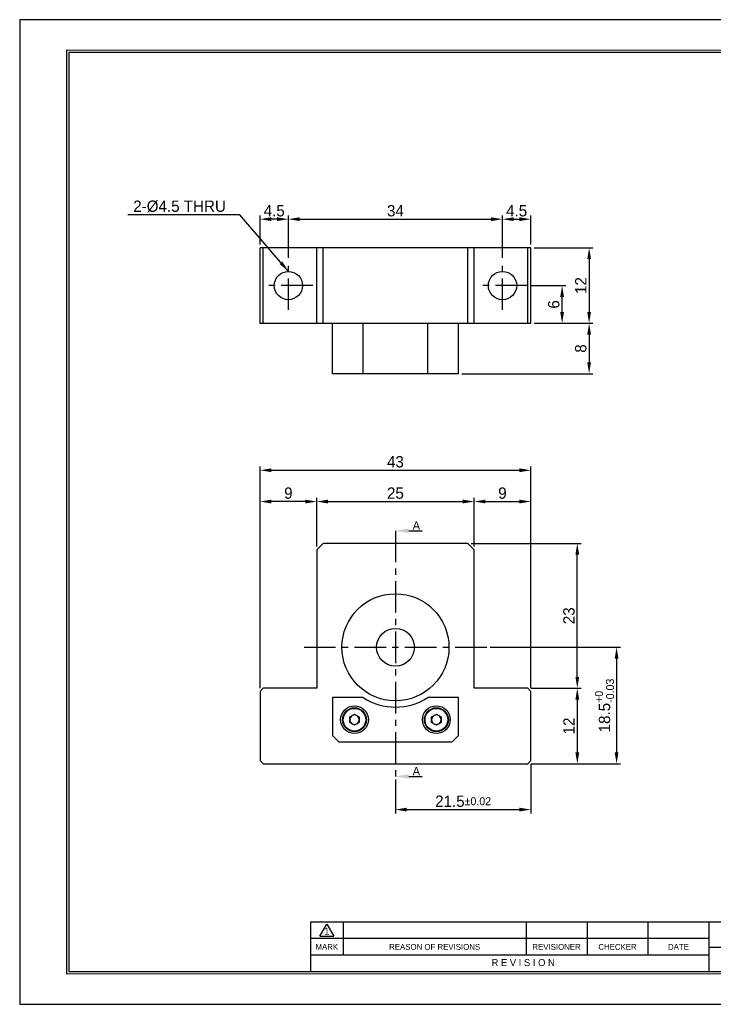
# Model space of a CAD drawing. Header units: inches. Extents: x 12 to 233, y 8 to 164.
# Tile 1 of 2: x 12 to 122, y 8 to 164. Entities that reach past the tile are written whole.
import ezdxf
from ezdxf.enums import TextEntityAlignment as Align

# ---------------------------------------------------------------- set-up
doc = ezdxf.new("R2010")
doc.units = ezdxf.units.IN
doc.header["$MEASUREMENT"] = 0
doc.linetypes.add('CENTER', pattern=[2, 1.25, -0.25, 0.25, -0.25])
doc.layers.add('S1', color=1, linetype='CENTER')
doc.dimstyles.new('S1.8', dxfattribs={"dimtxt": 1.8, "dimasz": 1.8, "dimexe": 0.6, "dimexo": 0.5215, "dimgap": 0.4, "dimtad": 1, "dimdec": 3, "dimzin": 11, "dimdsep": 46, "dimtxsty": 'Standard', "dimcen": 0, "dimclrd": 5, "dimclre": 5, "dimclrt": 3, "dimadec": 0, "dimazin": 0, "dimtp": 3e-09, "dimtfac": 0.7, "dimtdec": 3, "dimtmove": 0, "dimatfit": 3, "dimfxl": 1.25, "dimtolj": 1, "dimtzin": 11, "dimarcsym": 0})

# ---------------------------------------------------------------- blocks, each defined once
blk = doc.blocks.new('*D33')
at = {"color": 5, "lineweight": -2, "ltscale": 4}
for p, q in [((59.28, 80.47), (59.28, 88.19)), ((61.08, 87.59), (82.48, 87.59)), ((84.28, 80.47), (84.28, 88.19))]:
    blk.add_line(p, q, dxfattribs=at)
at = {"color": 5}
for points in [[(61.08, 87.89), (61.08, 87.29), (59.28, 87.59)], [(82.48, 87.29), (82.48, 87.89), (84.28, 87.59)]]:
    blk.add_solid(points, dxfattribs=at)
at = {"layer": 'Defpoints', "color": 0}
for p in [(84.28, 87.59), (59.28, 79.95), (84.28, 79.95)]:
    blk.add_point(p, dxfattribs=at)
at = {"color": 3, "insert": (71.78, 88.92), "char_height": 1.8, "attachment_point": 5}
blk.add_mtext('\\A1;25', dxfattribs=at)
blk = doc.blocks.new('*D34')
at = {"color": 5, "lineweight": -2, "ltscale": 4}
for p, q in [((84.28, 80.47), (84.28, 88.19)), ((86.08, 87.59), (91.48, 87.59)), ((93.28, 57.97), (93.28, 88.19))]:
    blk.add_line(p, q, dxfattribs=at)
at = {"color": 5}
for points in [[(86.08, 87.89), (86.08, 87.29), (84.28, 87.59)], [(91.48, 87.29), (91.48, 87.89), (93.28, 87.59)]]:
    blk.add_solid(points, dxfattribs=at)
at = {"layer": 'Defpoints', "color": 0}
for p in [(93.28, 87.59), (84.28, 79.95), (93.28, 57.45)]:
    blk.add_point(p, dxfattribs=at)
at = {"color": 3, "insert": (88.78, 88.92), "char_height": 1.8, "attachment_point": 5}
blk.add_mtext('\\A1;9', dxfattribs=at)
blk = doc.blocks.new('*D35')
at = {"color": 5, "lineweight": -2, "ltscale": 4}
for p, q in [((50.28, 57.97), (50.28, 88.19)), ((57.48, 87.59), (52.08, 87.59)), ((59.28, 80.47), (59.28, 88.19))]:
    blk.add_line(p, q, dxfattribs=at)
at = {"color": 5}
for points in [[(52.08, 87.89), (52.08, 87.29), (50.28, 87.59)], [(57.48, 87.29), (57.48, 87.89), (59.28, 87.59)]]:
    blk.add_solid(points, dxfattribs=at)
at = {"layer": 'Defpoints', "color": 0}
for p in [(50.28, 87.59), (59.28, 79.95), (50.28, 57.45)]:
    blk.add_point(p, dxfattribs=at)
at = {"color": 3, "insert": (54.78, 88.92), "char_height": 1.8, "attachment_point": 5}
blk.add_mtext('\\A1;9', dxfattribs=at)
blk = doc.blocks.new('*D36')
at = {"color": 5, "lineweight": -2, "ltscale": 4}
for p, q in [((50.28, 57.97), (50.28, 93.16)), ((52.08, 92.56), (91.48, 92.56)), ((93.28, 57.97), (93.28, 93.16))]:
    blk.add_line(p, q, dxfattribs=at)
at = {"color": 5}
for points in [[(52.08, 92.86), (52.08, 92.26), (50.28, 92.56)], [(91.48, 92.26), (91.48, 92.86), (93.28, 92.56)]]:
    blk.add_solid(points, dxfattribs=at)
at = {"layer": 'Defpoints', "color": 0}
for p in [(93.28, 92.56), (50.28, 57.45), (93.28, 57.45)]:
    blk.add_point(p, dxfattribs=at)
at = {"color": 3, "insert": (71.78, 93.89), "char_height": 1.8, "attachment_point": 5}
blk.add_mtext('\\A1;43', dxfattribs=at)
blk = doc.blocks.new('*D37')
at = {"color": 5, "lineweight": -2, "ltscale": 4}
for p, q in [((93.31, 57.95), (101.26, 57.95)), ((100.66, 56.15), (100.66, 47.75)), ((93.31, 45.95), (101.26, 45.95))]:
    blk.add_line(p, q, dxfattribs=at)
at = {"color": 5}
for points in [[(100.96, 56.15), (100.36, 56.15), (100.66, 57.95)], [(100.36, 47.75), (100.96, 47.75), (100.66, 45.95)]]:
    blk.add_solid(points, dxfattribs=at)
at = {"layer": 'Defpoints', "color": 0}
for p in [(92.78, 57.95), (92.78, 45.95), (100.66, 45.95)]:
    blk.add_point(p, dxfattribs=at)
at = {"color": 3, "insert": (99.34, 51.95), "char_height": 1.8, "attachment_point": 5, "rotation": 90}
blk.add_mtext('\\A1;12', dxfattribs=at)
blk = doc.blocks.new('*D38')
at = {"color": 5, "lineweight": -2, "ltscale": 4}
for p, q in [((83.81, 80.95), (101.26, 80.95)), ((100.66, 59.75), (100.66, 79.15)), ((93.31, 57.95), (101.26, 57.95))]:
    blk.add_line(p, q, dxfattribs=at)
at = {"color": 5}
for points in [[(100.96, 79.15), (100.36, 79.15), (100.66, 80.95)], [(100.36, 59.75), (100.96, 59.75), (100.66, 57.95)]]:
    blk.add_solid(points, dxfattribs=at)
at = {"layer": 'Defpoints', "color": 0}
for p in [(83.28, 80.95), (100.66, 80.95), (92.78, 57.95)]:
    blk.add_point(p, dxfattribs=at)
at = {"color": 3, "insert": (99.34, 69.45), "char_height": 1.8, "attachment_point": 5, "rotation": 90}
blk.add_mtext('\\A1;23', dxfattribs=at)
blk = doc.blocks.new('*D39')
at = {"color": 5, "lineweight": -2, "ltscale": 4}
for p, q in [((86.81, 64.45), (107.5, 64.45)), ((106.9, 62.65), (106.9, 47.75)), ((93.31, 45.95), (107.5, 45.95))]:
    blk.add_line(p, q, dxfattribs=at)
at = {"color": 5}
for points in [[(107.2, 62.65), (106.6, 62.65), (106.9, 64.45)], [(106.6, 47.75), (107.2, 47.75), (106.9, 45.95)]]:
    blk.add_solid(points, dxfattribs=at)
at = {"layer": 'Defpoints', "color": 0}
for p in [(86.28, 64.45), (92.78, 45.95), (106.9, 45.95)]:
    blk.add_point(p, dxfattribs=at)
at = {"color": 3, "insert": (104.98, 55.2), "char_height": 1.8, "attachment_point": 5, "rotation": 90}
blk.add_mtext('\\A1;18.5{\\H1.260000;\\S+0^ -0.03;}', dxfattribs=at)
blk = doc.blocks.new('*D40')
at = {"color": 5, "lineweight": -2, "ltscale": 4}
for p, q in [((93.28, 45.93), (93.28, 38.07)), ((71.78, 43.43), (71.78, 38.07)), ((73.58, 38.67), (91.48, 38.67))]:
    blk.add_line(p, q, dxfattribs=at)
at = {"color": 5}
for points in [[(73.58, 38.97), (73.58, 38.37), (71.78, 38.67)], [(91.48, 38.37), (91.48, 38.97), (93.28, 38.67)]]:
    blk.add_solid(points, dxfattribs=at)
at = {"layer": 'Defpoints', "color": 0}
for p in [(93.28, 46.45), (71.78, 43.95), (93.28, 38.67)]:
    blk.add_point(p, dxfattribs=at)
at = {"color": 3, "insert": (82.53, 39.99), "char_height": 1.8, "attachment_point": 5}
blk.add_mtext('\\A1;21.5{\\H1.260000;%%p0.02}', dxfattribs=at)
blk = doc.blocks.new('*D41')
at = {"color": 5, "lineweight": -2, "ltscale": 4}
for p, q in [((93.18, 121.89), (98.85, 121.89)), ((98.25, 117.69), (98.25, 120.09)), ((93.81, 115.89), (98.85, 115.89))]:
    blk.add_line(p, q, dxfattribs=at)
at = {"color": 5}
for points in [[(98.55, 120.09), (97.95, 120.09), (98.25, 121.89)], [(97.95, 117.69), (98.55, 117.69), (98.25, 115.89)]]:
    blk.add_solid(points, dxfattribs=at)
at = {"layer": 'Defpoints', "color": 0}
for p in [(92.66, 121.89), (98.25, 121.89), (93.28, 115.89)]:
    blk.add_point(p, dxfattribs=at)
at = {"color": 3, "insert": (96.93, 118.89), "char_height": 1.8, "attachment_point": 5, "rotation": 90}
blk.add_mtext('\\A1;6', dxfattribs=at)
blk = doc.blocks.new('*D42')
at = {"color": 5, "lineweight": -2, "ltscale": 4}
for p, q in [((93.81, 127.89), (103.14, 127.89)), ((102.54, 126.09), (102.54, 117.69)), ((93.81, 115.89), (103.14, 115.89))]:
    blk.add_line(p, q, dxfattribs=at)
at = {"color": 5}
for points in [[(102.84, 126.09), (102.24, 126.09), (102.54, 127.89)], [(102.24, 117.69), (102.84, 117.69), (102.54, 115.89)]]:
    blk.add_solid(points, dxfattribs=at)
at = {"layer": 'Defpoints', "color": 0}
for p in [(93.28, 127.89), (93.28, 115.89), (102.54, 115.89)]:
    blk.add_point(p, dxfattribs=at)
at = {"color": 3, "insert": (101.21, 121.89), "char_height": 1.8, "attachment_point": 5, "rotation": 90}
blk.add_mtext('\\A1;12', dxfattribs=at)
blk = doc.blocks.new('*D43')
at = {"color": 5, "lineweight": -2, "ltscale": 4}
for p, q in [((93.81, 115.89), (103.14, 115.89)), ((102.54, 114.09), (102.54, 109.69)), ((82.31, 107.89), (103.14, 107.89))]:
    blk.add_line(p, q, dxfattribs=at)
at = {"color": 5}
for points in [[(102.84, 114.09), (102.24, 114.09), (102.54, 115.89)], [(102.24, 109.69), (102.84, 109.69), (102.54, 107.89)]]:
    blk.add_solid(points, dxfattribs=at)
at = {"layer": 'Defpoints', "color": 0}
for p in [(93.28, 115.89), (81.78, 107.89), (102.54, 107.89)]:
    blk.add_point(p, dxfattribs=at)
at = {"color": 3, "insert": (101.22, 111.89), "char_height": 1.8, "attachment_point": 5, "rotation": 90}
blk.add_mtext('\\A1;8', dxfattribs=at)
blk = doc.blocks.new('*D44')
at = {"color": 5, "lineweight": -2, "ltscale": 4}
for p, q in [((50.28, 128.41), (50.28, 133.03)), ((54.78, 126.29), (54.78, 133.03)), ((52.98, 132.43), (52.08, 132.43))]:
    blk.add_line(p, q, dxfattribs=at)
at = {"color": 5}
for points in [[(52.08, 132.73), (52.08, 132.13), (50.28, 132.43)], [(52.98, 132.13), (52.98, 132.73), (54.78, 132.43)]]:
    blk.add_solid(points, dxfattribs=at)
at = {"layer": 'Defpoints', "color": 0}
for p in [(50.28, 132.43), (50.28, 127.89), (54.78, 125.77)]:
    blk.add_point(p, dxfattribs=at)
at = {"color": 3, "insert": (52.53, 133.76), "char_height": 1.8, "attachment_point": 5}
blk.add_mtext('\\A1;4.5', dxfattribs=at)
blk = doc.blocks.new('*D45')
at = {"color": 5, "lineweight": -2, "ltscale": 4}
for p, q in [((54.78, 126.29), (54.78, 133.03)), ((88.78, 126.29), (88.78, 133.03)), ((56.58, 132.43), (86.98, 132.43))]:
    blk.add_line(p, q, dxfattribs=at)
at = {"color": 5}
for points in [[(56.58, 132.73), (56.58, 132.13), (54.78, 132.43)], [(86.98, 132.13), (86.98, 132.73), (88.78, 132.43)]]:
    blk.add_solid(points, dxfattribs=at)
at = {"layer": 'Defpoints', "color": 0}
for p in [(88.78, 132.43), (54.78, 125.77), (88.78, 125.77)]:
    blk.add_point(p, dxfattribs=at)
at = {"color": 3, "insert": (71.78, 133.76), "char_height": 1.8, "attachment_point": 5}
blk.add_mtext('\\A1;34', dxfattribs=at)
blk = doc.blocks.new('*D46')
at = {"color": 5, "lineweight": -2, "ltscale": 4}
for p, q in [((88.78, 126.29), (88.78, 133.03)), ((93.28, 128.41), (93.28, 133.03)), ((90.58, 132.43), (91.48, 132.43))]:
    blk.add_line(p, q, dxfattribs=at)
at = {"color": 5}
for points in [[(90.58, 132.73), (90.58, 132.13), (88.78, 132.43)], [(91.48, 132.13), (91.48, 132.73), (93.28, 132.43)]]:
    blk.add_solid(points, dxfattribs=at)
at = {"layer": 'Defpoints', "color": 0}
for p in [(93.28, 132.43), (93.28, 127.89), (88.78, 125.77)]:
    blk.add_point(p, dxfattribs=at)
at = {"color": 3, "insert": (91.03, 133.76), "char_height": 1.8, "attachment_point": 5}
blk.add_mtext('\\A1;4.5', dxfattribs=at)
blk = doc.blocks.new('란표제')
for p, q in [((297, 210), (0, 210)), ((0, 210), (0, 0)), ((160, 17.5), (62, 17.5)), ((64, 14.51), (65.5, 17.1)), ((65.5, 17.1), (67, 14.51)), ((69, 17.5), (69, 10.5)), ((108, 17.5), (108, 10.5)), ((121, 17.5), (121, 10.5)), ((134, 17.5), (134, 10.5)), ((147, 17.5), (147, 7)), ((147, 14), (62, 14)), ((64, 14.51), (67, 14.51)), ((147, 10.5), (62, 10.5)), ((147, 12.2), (160, 12.2)), ((0, 0), (297, 0))]:
    blk.add_line(p, q)
at = {"ltscale": 0.5}
blk.add_line((62, 17.5), (62, 7), dxfattribs=at)
at = {"const_width": 0.25}
blk.add_lwpolyline([(290.5, 6.5), (290.5, 203.5), (10, 203.5), (10, 6.5)], close=True, dxfattribs=at)
blk.add_lwpolyline([(290, 7), (290, 203), (10.5, 203), (10.5, 7)], close=True)
for s, height, p in [('1', 1.5, (65.5, 15.61)), ('MARK', 1.25, (65.5, 12.25)), ('REASON OF REVISIONS', 1.25, (88.5, 12.25)), ('REVISIONER', 1.25, (114.5, 12.25)), ('CHECKER', 1.25, (127.5, 12.25)), ('DATE', 1.25, (140.5, 12.25)), ('R E V I S I O N', 1.5, (107.38, 8.9))]:
    blk.add_text(s, height=height).set_placement(p, align=Align.MIDDLE_CENTER)
at = {"ltscale": 0.5}
for tag, p, height in [('TITLE', (237.17, 24.41), 2.5), ('도번', (251.18, 15.64), 2.5), ('SCALE', (253.78, 9.55), 1.2), ('DATE', (277.02, 9.51), 1.2)]:
    blk.add_attdef(tag, p, '', height=height, dxfattribs=at)
for tag, p in [('필렛', (179.25, 10.9)), ('모따기', (179.25, 8.3))]:
    blk.add_attdef(tag, text='', height=1.15).set_placement(p, align=Align.MIDDLE_LEFT)

msp = doc.modelspace()

# ---------------------------------------------------------------- linework, layer by layer
for p, q in [((50.2846, 115.8869), (50.2846, 127.8869)), ((50.7846, 127.8869), (50.2846, 127.8869)), ((50.7846, 115.8869), (50.7846, 127.8869)), ((59.2846, 127.8869), (50.7846, 127.8869)), ((59.2846, 115.8869), (59.2846, 127.8869)), ((60.2846, 127.8869), (59.2846, 127.8869)), ((60.2846, 115.8869), (60.2846, 127.8869)), ((83.2846, 127.8869), (60.2846, 127.8869)), ((83.2846, 115.8869), (83.2846, 127.8869)), ((84.2846, 127.8869), (83.2846, 127.8869)), ((84.2846, 115.8869), (84.2846, 127.8869)), ((92.7846, 127.8869), (84.2846, 127.8869)), ((92.7846, 115.8869), (92.7846, 127.8869)), ((93.2846, 127.8869), (92.7846, 127.8869)), ((93.2846, 115.8869), (93.2846, 127.8869)), ((50.7846, 115.8869), (50.2846, 115.8869)), ((59.2846, 115.8869), (50.7846, 115.8869)), ((60.2846, 115.8869), (59.2846, 115.8869)), ((83.2846, 115.8869), (60.2846, 115.8869)), ((61.7846, 107.8869), (61.7846, 115.8869)), ((66.6611, 107.8869), (66.6611, 115.8869)), ((76.9081, 107.8869), (76.9081, 115.8869)), ((81.7846, 107.8869), (81.7846, 115.8869)), ((84.2846, 115.8869), (83.2846, 115.8869)), ((92.7846, 115.8869), (84.2846, 115.8869)), ((93.2846, 115.8869), (92.7846, 115.8869)), ((66.6611, 107.8869), (61.7846, 107.8869)), ((76.9081, 107.8869), (66.6611, 107.8869)), ((81.7846, 107.8869), (76.9081, 107.8869)), ((60.2846, 80.9475), (59.2846, 79.9475)), ((59.2846, 79.9475), (59.2846, 57.9475)), ((83.2846, 80.9475), (60.2846, 80.9475)), ((84.2846, 79.9475), (83.2846, 80.9475)), ((84.2846, 57.9475), (84.2846, 79.9475)), ((50.7846, 57.9475), (50.2846, 57.4475)), ((59.2846, 57.9475), (50.7846, 57.9475)), ((92.7846, 57.9475), (84.2846, 57.9475)), ((93.2846, 57.4475), (92.7846, 57.9475)), ((50.2846, 57.4475), (50.2846, 46.4475)), ((61.7846, 56.4478), (61.7846, 50.4475)), ((66.6611, 56.4478), (61.7846, 56.4478)), ((81.7846, 56.4478), (76.9081, 56.4478)), ((81.7846, 50.4475), (81.7846, 56.4478)), ((93.2846, 46.4475), (93.2846, 57.4475)), ((64.5346, 53.3805), (65.2846, 53.8135)), ((64.5346, 52.5145), (64.5346, 53.3805)), ((65.2846, 53.8135), (66.0346, 53.3805)), ((66.0346, 53.3805), (66.0346, 52.5145)), ((77.5346, 53.3805), (78.2846, 53.8135)), ((77.5346, 52.5145), (77.5346, 53.3805)), ((78.2846, 53.8135), (79.0346, 53.3805)), ((79.0346, 53.3805), (79.0346, 52.5145)), ((65.2846, 52.0815), (64.5346, 52.5145)), ((66.0346, 52.5145), (65.2846, 52.0815)), ((78.2846, 52.0815), (77.5346, 52.5145)), ((79.0346, 52.5145), (78.2846, 52.0815)), ((61.7846, 50.4475), (62.7846, 49.4475)), ((80.7846, 49.4475), (81.7846, 50.4475)), ((62.7846, 49.4475), (80.7846, 49.4475)), ((50.2846, 46.4475), (50.7846, 45.9475)), ((50.7846, 45.9475), (92.7846, 45.9475)), ((92.7846, 45.9475), (93.2846, 46.4475))]:
    msp.add_line(p, q)
at = {"color": 5, "ltscale": 5}
for p, q in [((73.8846, 82.9475), (76.0228, 82.9475)), ((73.8846, 43.9475), (76.0228, 43.9475))]:
    msp.add_line(p, q, dxfattribs=at)
for centre, radius in [((54.7846, 121.8869), 2.25), ((88.7846, 121.8869), 2.25), ((71.7846, 64.4475), 8.5), ((65.2846, 52.9475), 2.2), ((65.2846, 52.9475), 1.9), ((65.2846, 52.9475), 1.8), ((78.2846, 52.9475), 2.2), ((78.2846, 52.9475), 1.9), ((78.2846, 52.9475), 1.8)]:
    msp.add_circle(centre, radius)
at = {"ltscale": 4}
msp.add_circle((71.7846, 64.4478), 3, dxfattribs=at)
for centre, radius, start, end in [((71.7846, 64.4478), 9.5, 237.363102, 302.636898), ((65.2846, 52.9475), 0.75, 120, 180), ((65.2846, 52.9475), 0.75, 60, 120), ((65.2846, 52.9475), 0.75, 0, 60), ((78.2846, 52.9475), 0.75, 120, 180), ((78.2846, 52.9475), 0.75, 60, 120), ((78.2846, 52.9475), 0.75, 0, 60), ((65.2846, 52.9475), 0.75, 180, 240), ((65.2846, 52.9475), 0.75, 240, 300), ((65.2846, 52.9475), 0.75, 300, 0), ((78.2846, 52.9475), 0.75, 180, 240), ((78.2846, 52.9475), 0.75, 240, 300), ((78.2846, 52.9475), 0.75, 300, 0)]:
    msp.add_arc(centre, radius, start, end)
at = {"color": 5, "ltscale": 5}
for points in [[(73.8846, 83.2975), (73.8846, 82.5975), (71.7846, 82.9475)], [(73.8846, 44.2975), (73.8846, 43.5975), (71.7846, 43.9475)]]:
    msp.add_solid(points, dxfattribs=at)
at = {"layer": 'S1', "ltscale": 4}
for p, q in [((54.7846, 118.0085), (54.7846, 125.7653)), ((88.7846, 118.0085), (88.7846, 125.7653)), ((58.663, 121.8869), (50.9062, 121.8869)), ((92.663, 121.8869), (84.9062, 121.8869)), ((71.7846, 82.9475), (71.7846, 43.9475)), ((57.2846, 64.4478), (86.2846, 64.4478))]:
    msp.add_line(p, q, dxfattribs=at)

# ---------------------------------------------------------------- block references
at = {"ltscale": 5, "xscale": 0.7445552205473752, "yscale": 0.7445552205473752, "zscale": 0.7445552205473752}
msp.add_blockref('란표제', (12.1168, 7.7515), dxfattribs=at)

# ---------------------------------------------------------------- texts
at = {"color": 3, "ltscale": 4, "insert": (44.8608, 133.5245), "char_height": 1.8, "attachment_point": 9}
msp.add_mtext('2-%%C4.5 THRU', dxfattribs=at)
at = {"color": 3, "ltscale": 0.5, "char_height": 1.3125, "attachment_point": 9}
for insert in [(75.6846, 83.122), (75.6846, 44.122)]:
    msp.add_mtext('\\A1;A', dxfattribs=dict(at, insert=insert))

# ---------------------------------------------------------------- dimensions: what is measured, and where the dimension line sits
at = {"ltscale": 4}
for base, p1, p2, picture, middle in [((50.2846, 132.4346), (54.7846, 125.7653), (50.2846, 127.8869), '*D44', (52.5346, 133.7585)), ((88.7846, 132.4346), (54.7846, 125.7653), (88.7846, 125.7653), '*D45', (71.7846, 133.7585)), ((93.2846, 132.4346), (88.7846, 125.7653), (93.2846, 127.8869), '*D46', (91.0346, 133.7585)), ((93.2846, 92.5639), (50.2846, 57.4475), (93.2846, 57.4475), '*D36', (71.7846, 93.8879)), ((50.2846, 87.5942), (59.2846, 79.9475), (50.2846, 57.4475), '*D35', (54.7846, 88.917)), ((84.2846, 87.5942), (59.2846, 79.9475), (84.2846, 79.9475), '*D33', (71.7846, 88.917)), ((93.2846, 87.5942), (84.2846, 79.9475), (93.2846, 57.4475), '*D34', (88.7846, 88.917))]:
    dim = msp.add_linear_dim(base=base, p1=p1, p2=p2, dimstyle='S1.8', dxfattribs=at)
    dim.commit()
    dim.dimension.update_dxf_attribs({"geometry": picture, "text_midpoint": middle})
for base, p1, p2, picture, middle in [((102.538, 115.8869), (93.2846, 127.8869), (93.2846, 115.8869), '*D42', (101.2129, 121.8869)), ((98.2504, 121.8869), (93.2846, 115.8869), (92.663, 121.8869), '*D41', (96.9276, 118.8869)), ((102.538, 107.8869), (93.2846, 115.8869), (81.7846, 107.8869), '*D43', (101.2153, 111.8869)), ((100.6638, 80.9475), (92.7846, 57.9475), (83.2846, 80.9475), '*D38', (99.341, 69.4475)), ((100.6638, 45.9475), (92.7846, 57.9475), (92.7846, 45.9475), '*D37', (99.3386, 51.9475))]:
    dim = msp.add_linear_dim(base=base, p1=p1, p2=p2, angle=90, dimstyle='S1.8', dxfattribs=at)
    dim.commit()
    dim.dimension.update_dxf_attribs({"geometry": picture, "text_midpoint": middle})
dim = msp.add_linear_dim(base=(106.9019, 45.9475), p1=(86.2846, 64.4478), p2=(92.7846, 45.9475), angle=90, dimstyle='S1.8', override={"dimgap": 0.4, "dimtol": 1, "dimlim": 0, "dimtp": 0, "dimtm": 0.03}, dxfattribs=at)
dim.commit()
dim.dimension.update_dxf_attribs({"geometry": '*D39', "text_midpoint": (104.9772, 55.1976)})
dim = msp.add_linear_dim(base=(93.2846, 38.6668), p1=(71.7846, 43.9475), p2=(93.2846, 46.4475), dimstyle='S1.8', override={"dimgap": 0.4, "dimtol": 1, "dimlim": 0, "dimtp": 0.02, "dimtm": 0.02}, dxfattribs=at)
dim.commit()
dim.dimension.update_dxf_attribs({"geometry": '*D40', "text_midpoint": (82.5346, 39.992)})

# ---------------------------------------------------------------- leaders
at = {"ltscale": 4, "annotation_type": 0, "has_hookline": 1, "hookline_direction": 1, "text_width": 15.5696}
msp.add_leader([(54.7846, 124.1369), (47.0608, 133.1245), (45.2608, 133.1245)], dimstyle='S1.8', dxfattribs=at)

doc.saveas('drawing.dxf')
